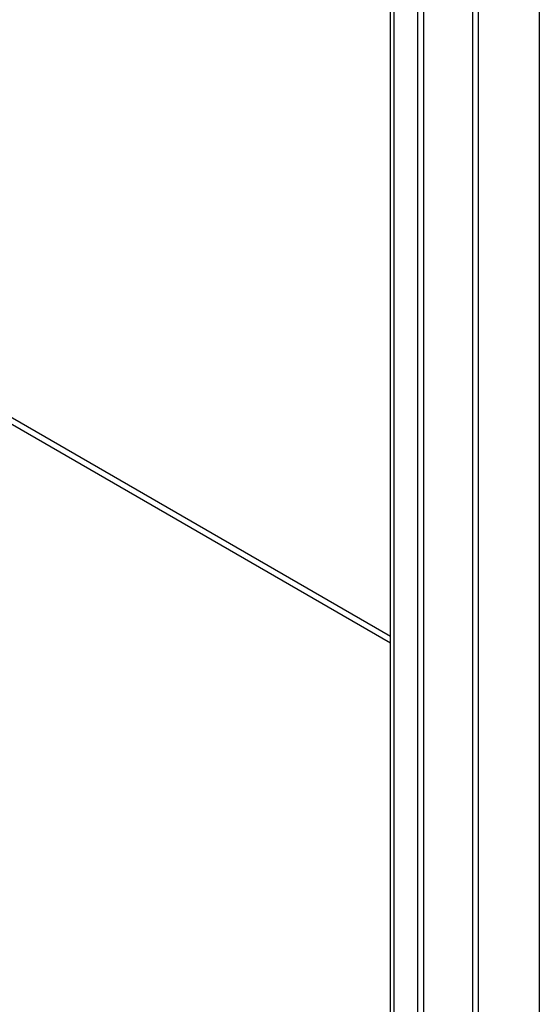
# Model space of a CAD drawing. Header units: inches. Extents: x 17 to 237, y 17 to 149.
# Tile 98 of 118: x 224.32 to 228.34, y 77.75 to 85.36. Entities that reach past the tile are written whole.
import ezdxf

# ---------------------------------------------------------------- set-up
doc = ezdxf.new("R2010")
doc.units = ezdxf.units.IN
doc.header["$MEASUREMENT"] = 0
doc.layers.add('Visible Edges(ANSI)', color=7, linetype='Continuous', lineweight=25)
doc.layers.add('Visible Tangent Edges(ANSI)', color=7, linetype='Continuous', lineweight=25)

msp = doc.modelspace()

# ---------------------------------------------------------------- linework, layer by layer
at = {"layer": 'Visible Edges(ANSI)'}
for p, q in [((227.1888, 70.7479), (227.1888, 98.7389)), ((227.4464, 70.6621), (227.4464, 98.5909)), ((227.3983, 98.5632), (227.3983, 70.6343))]:
    msp.add_line(p, q, dxfattribs=at)
at = {"layer": 'Visible Tangent Edges(ANSI)'}
for p, q in [((228.3381, 99.4204), (228.3381, 70.1882)), ((227.8218, 99.097), (227.8218, 71.0571)), ((227.8656, 99.0604), (227.8656, 71.0937)), ((227.2177, 70.6324), (227.2177, 98.7736)), ((211.4375, 89.6375), (227.1888, 80.5436)), ((211.4594, 89.6755), (227.1888, 80.5942))]:
    msp.add_line(p, q, dxfattribs=at)

doc.saveas('drawing.dxf')
